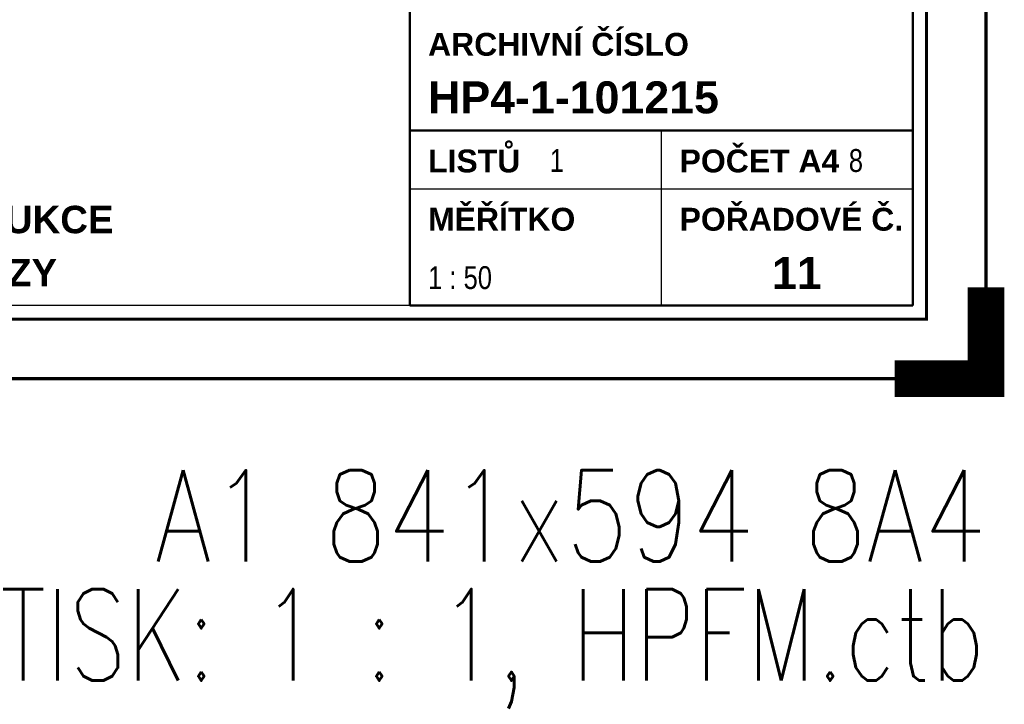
# Paper-space layout 'Layout1' of a CAD drawing. Extents: x -2 to 1033, y -36 to 596.
# Tile 57 of 86: x 735 to 843, y -36 to 39. Entities that reach past the tile are written whole.
import ezdxf
from ezdxf.enums import TextEntityAlignment as Align

# ---------------------------------------------------------------- set-up
doc = ezdxf.new("R2010")
doc.units = 0
doc.layers.get('DEFPOINTS').update_dxf_attribs({"color": 132, "linetype": 'CONTINUOUS'})
doc.layers.add('RAMECEK_HP', color=251, linetype='CONTINUOUS')
doc.layers.add('RAZITKO_HP', color=222, linetype='CONTINUOUS')
doc.styles.add('RAZITKO_HP_ARIAL_B', font='arialbd.ttf')
doc.styles.add('RAZITKO_HP_ARIAL_N', font='arial.ttf', dxfattribs={"width": 0.8})
doc.styles.add('ROMANS', font='romans.shx', dxfattribs={"width": 0.8})

# ---------------------------------------------------------------- blocks, each defined once
blk = doc.blocks.new('*U6')
at = {"layer": 'DEFPOINTS'}
blk.add_lwpolyline([(841, 0), (631, 0), (631, 297), (841, 297)], close=True, dxfattribs=at)
at = {"layer": 'RAMECEK_HP', "lineweight": 35, "const_width": 0.35}
for points in [[(0, 594), (0, 0), (841, 0), (841, 594)], [(6.5, 587.5), (6.5, 6.5), (834.5, 6.5), (834.5, 587.5)]]:
    blk.add_lwpolyline(points, close=True, dxfattribs=at)
at = {"layer": 'RAMECEK_HP', "lineweight": 40, "const_width": 4}
blk.add_lwpolyline([(841, 10), (841, 0), (831, 0)], dxfattribs=at)
at = {"layer": 'DEFPOINTS', "style": 'ROMANS', "width": 0.8}
blk.add_text('A1 841x594 8A4', height=10, dxfattribs=at).set_placement((841, -20), align=Align.RIGHT)
blk.add_attdef('TISK', text='', height=10, dxfattribs=at).set_placement((841, -33), align=Align.RIGHT)
blk = doc.blocks.new('A$C6708c527')
at = {"layer": 'RAZITKO_HP', "lineweight": 50}
for p, q in [((-63, 84.5), (-63, 8)), ((-8, 84.5), (-8, 8)), ((-63, 27.12), (-8, 27.12)), ((-8, 8), (-63, 8))]:
    blk.add_line(p, q, dxfattribs=at)
at = {"layer": 'RAZITKO_HP', "lineweight": 25}
for p, q in [((-35.5, 27.12), (-35.5, 8)), ((-63, 20.75), (-8, 20.75)), ((-63, 8), (-180, 8))]:
    blk.add_line(p, q, dxfattribs=at)
at = {"layer": 'RAZITKO_HP', "lineweight": 35, "style": 'RAZITKO_HP_ARIAL_B'}
for s, p in [('ARCHIVNÍ ČÍSLO', (-61, 35.3)), ('LISTŮ', (-61, 22.55)), ('POČET A4', (-33.5, 22.55)), ('MĚŘÍTKO', (-61, 16.18)), ('POŘADOVÉ Č.', (-33.5, 16.18))]:
    blk.add_text(s, height=2.5, dxfattribs=at).set_placement(p)
at = {"layer": 'RAZITKO_HP', "style": 'RAZITKO_HP_ARIAL_B'}
for s, p in [('HP4-1-101215', (-61, 29)), ('11', (-23.4, 9.8))]:
    blk.add_text(s, height=3.5, dxfattribs=at).set_placement(p)
at = {"layer": 'RAZITKO_HP', "style": 'RAZITKO_HP_ARIAL_N', "width": 0.8}
for s, p in [('1', (-47.7, 22.6)), ('8', (-15, 22.6)), ('1 : 50', (-61, 9.8))]:
    blk.add_text(s, height=2.5, dxfattribs=at).set_placement(p)
at = {"layer": 'RAZITKO_HP', "style": 'RAZITKO_HP_ARIAL_B'}
for s, p in [('OCELOVÉ KONSTRUKCE', (-121, 17.4)), ('V2 PODÉLNÉ ŘEZY', (-121, 11.6))]:
    blk.add_text(s, height=3, dxfattribs=at).set_placement(p, align=Align.MIDDLE_CENTER)

psp = doc.layouts.get("Layout1")

# ---------------------------------------------------------------- block references
at = {"layer": 'RAMECEK_HP'}
psp.add_blockref('*U6', (0, 0), dxfattribs=at).add_auto_attribs({'TISK': 'TISK: 1 : 1, HPFM.ctb'})
at = {"layer": 'RAZITKO_HP'}
psp.add_blockref('A$C6708c527', (841, 0), dxfattribs=at)

doc.saveas('drawing.dxf')
